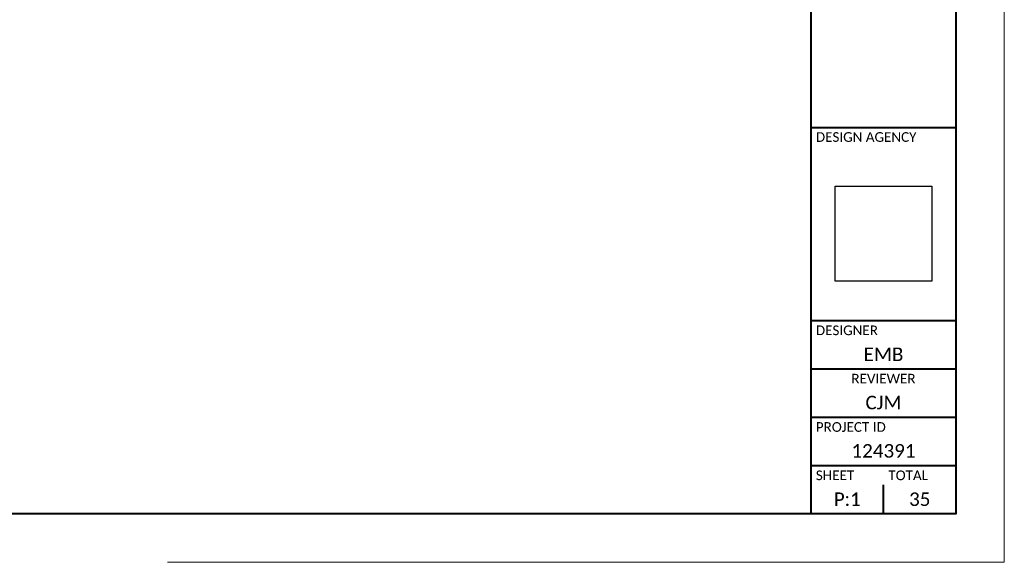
# Paper-space layout 'Title Sheet' of a CAD drawing. Header units: feet. Extents: x 0 to 34, y 0 to 22.
# Tile 18 of 47: x 23.8 to 34, y 0 to 5.6. Entities that reach past the tile are written whole.
import ezdxf
from ezdxf.enums import TextEntityAlignment as Align

# ---------------------------------------------------------------- set-up
doc = ezdxf.new("R2010")
doc.units = ezdxf.units.FT
doc.header["$MEASUREMENT"] = 0
doc.linetypes.add('DGN Style 3', pattern=[25.340844, 18.100603, -7.240241])
doc.linetypes.add('OhDOT_USTN3', pattern=[0.22, 0.165, -0.055])
for name, color, linetype in [('SH_Border', 7, 'Continuous'), ('SH_Data', 7, 'Continuous'), ('SH_Text', 7, 'Continuous')]:
    doc.layers.add(name, color=color, linetype=linetype)
doc.layers.add('SH_Cut_Line', color=7, linetype='OhDOT_USTN3', plot=False)
doc.layers.add('SH_Data (Construction)', color=7, linetype='Continuous', lineweight=0)
doc.styles.add('Style-Calibri', font='calibri.ttf')
doc.styles.add('Style-Calibri Light', font='calibril.ttf')
picture_1 = doc.add_image_def('image2.png', size_in_pixel=(1785, 1749))

psp = doc.layouts.new('Title Sheet')

# ---------------------------------------------------------------- linework, layer by layer
at = {"layer": 'SH_Border', "color": 7, "linetype": 'Continuous', "lineweight": 40}
for p, q in [((32, 0.5), (32, 21.5)), ((32, 4.5), (33.5, 4.5)), ((32, 2.5), (33.5, 2.5)), ((32, 2), (33.5, 2)), ((32, 1.5), (33.5, 1.5)), ((32, 1), (33.5, 1))]:
    psp.add_line(p, q, dxfattribs=at)
at = {"layer": 'SH_Border', "color": 7, "linetype": 'Continuous', "lineweight": 40, "flags": 128}
psp.add_lwpolyline([(1.5, 21.5), (33.5, 21.5), (33.5, 0.5), (1.5, 0.5)], close=True, dxfattribs=at)
at = {"layer": 'SH_Cut_Line', "color": 7, "linetype": 'DGN Style 3', "lineweight": 0, "flags": 128}
psp.add_lwpolyline([(0, 0), (34, 0), (34, 22), (0, 22)], close=True, dxfattribs=at)
at = {"layer": 'SH_Data', "color": 7, "lineweight": 40}
psp.add_line((32.75, 0.5), (32.75, 0.8), dxfattribs=at)
at = {"layer": 'SH_Data (Construction)', "color": 7, "lineweight": 40}
psp.add_point((32.375, 0.675), dxfattribs=at)

# ---------------------------------------------------------------- texts
at = {"layer": 'SH_Data', "linetype": 'Continuous', "style": 'Style-Calibri Light'}
for s, p in [('DESIGN AGENCY', (32.05, 4.45)), ('DESIGNER', (32.05, 2.45)), ('PROJECT ID', (32.05, 1.45)), ('SHEET', (32.05, 0.95)), ('TOTAL', (32.8, 0.95))]:
    psp.add_text(s, height=0.1, dxfattribs=at).set_placement(p, align=Align.TOP_LEFT)
psp.add_text('REVIEWER', height=0.1, dxfattribs=at).set_placement((32.75, 1.95), align=Align.TOP_CENTER)
at = {"layer": 'SH_Data', "color": 7, "linetype": 'Continuous', "lineweight": 0, "char_height": 0.14, "attachment_point": 5, "line_spacing_factor": 0.6, "style": 'Style-Calibri'}
for s, insert in [('EMB', (32.75, 2.152)), ('CJM', (32.75, 1.652)), ('124391', (32.75, 1.152)), ('P.1', (32.375, 0.652)), ('35', (33.125, 0.652))]:
    psp.add_mtext(s, dxfattribs=dict(at, insert=insert))

# ---------------------------------------------------------------- pictures from other files: only their frames are drawn
at = {"layer": 'SH_Text'}
image = psp.add_image(picture_1, insert=(32.25, 2.91), size_in_units=(1, 0.98), dxfattribs=at)
image.dxf.flags = 7

doc.saveas('drawing.dxf')
